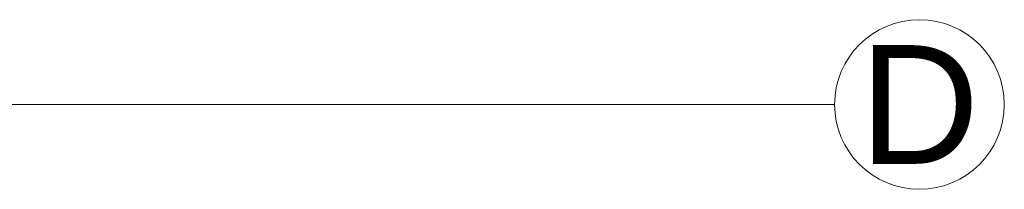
# Model space of a CAD drawing. Header units: millimetres. Extents: x -573548 to 674770, y -184010 to -47794.
# Tile 157 of 181: x 118715 to 121616, y -105272 to -104772. Entities that reach past the tile are written whole.
import ezdxf
from ezdxf.enums import TextEntityAlignment as Align

# ---------------------------------------------------------------- set-up
doc = ezdxf.new("R2010")
doc.units = ezdxf.units.MM
doc.layers.add('A.02 RZUT PIWNICY_is$0$Structural - Grid', color=8, linetype='Continuous', lineweight=9)
doc.layers.add('A.02 RZUT PIWNICY_is$0$Structural - Grid_Nr_pióra__17', color=8, linetype='Continuous', lineweight=9)
doc.styles.add('A.02 RZUT PIWNICY_is$0$STYL_AUTOMATYCZNY_1', font='arial.ttf')

# ---------------------------------------------------------------- blocks, each defined once
blk = doc.blocks.new('A.02 RZUT PIWNICY_is$0$Standardowy znacznik osi_3')
at = {"layer": 'A.02 RZUT PIWNICY_is$0$Structural - Grid_Nr_pióra__17'}
blk.add_line((2962.2, 0), (0, 0), dxfattribs=at)
blk.add_circle((-250, 0), 250, dxfattribs=at)
at = {"layer": 'A.02 RZUT PIWNICY_is$0$Structural - Grid_Nr_pióra__17', "style": 'A.02 RZUT PIWNICY_is$0$STYL_AUTOMATYCZNY_1'}
for tag, p in [('AC_MarkerText_1_0', (-250, -335)), ('AC_MarkerText_1_1', (44118.7, -335))]:
    blk.add_attdef(tag, text='', height=350, rotation=180, dxfattribs=at).set_placement(p, align=Align.TOP_CENTER)
blk = doc.blocks.new('A.02 RZUT PIWNICY_is')
at = {"layer": 'A.02 RZUT PIWNICY_is$0$Structural - Grid'}
ref = blk.add_blockref('A.02 RZUT PIWNICY_is$0$Standardowy znacznik osi_3', (121686.6, -105021.8), dxfattribs=dict(at, zscale=1000, rotation=180))
ref.add_attrib('AC_MarkerText_1', 'D', dxfattribs={"layer": 'A.02 RZUT PIWNICY_is$0$Structural - Grid_Nr_pióra__17', "color": 20, "lineweight": 15, "true_color": 0xf73328, "height": 350, "style": 'A.02 RZUT PIWNICY_is$0$STYL_AUTOMATYCZNY_1'}).set_placement((121936.6, -104846.8), align=Align.TOP_CENTER)

msp = doc.modelspace()

# ---------------------------------------------------------------- block references
at = {"ltscale": 10}
msp.add_blockref('A.02 RZUT PIWNICY_is', (-570.227, 0), dxfattribs=at)

doc.saveas('drawing.dxf')
